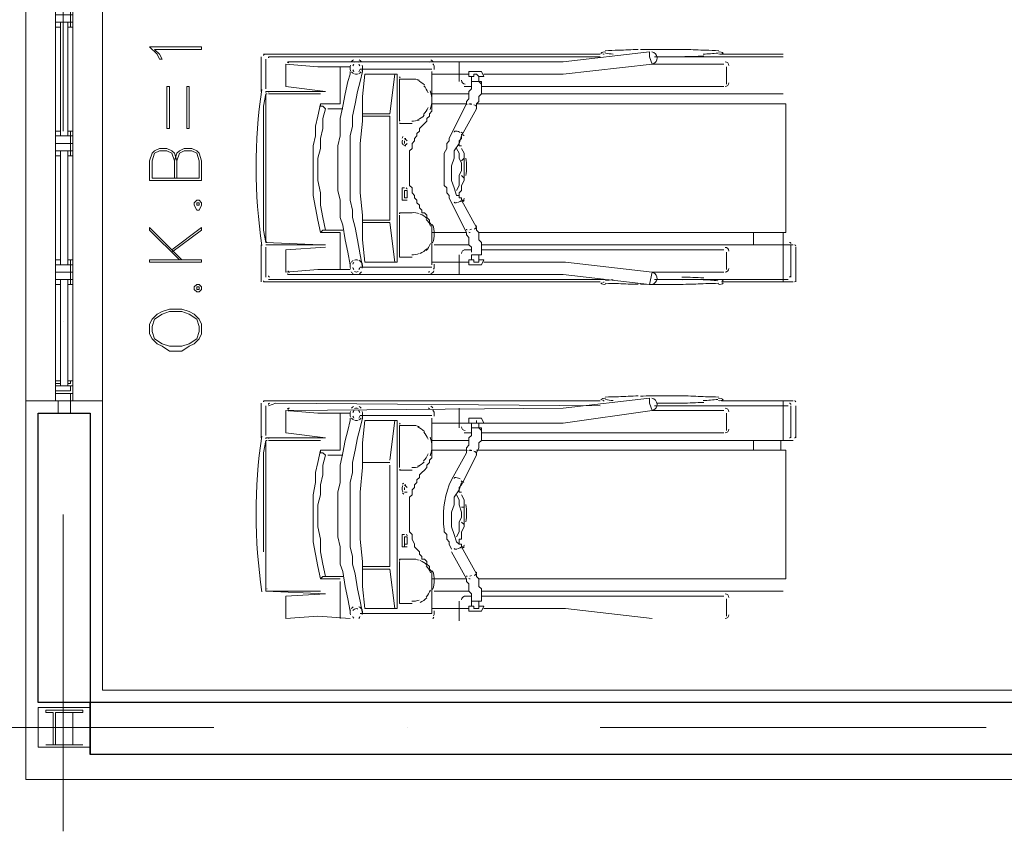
# Model space of a CAD drawing. Header units: metres. Extents: x 5.7 to 89.8, y 4 to 63.5.
# Tile 21 of 32: x 48.6 to 52.4, y 44 to 47.2. Entities that reach past the tile are written whole.
import ezdxf

# ---------------------------------------------------------------- set-up
doc = ezdxf.new("R2010")
doc.units = ezdxf.units.M
doc.header["$MEASUREMENT"] = 0
for name, color, linetype in [('PDF4_ax', 7, 'Continuous'), ('PDF4_column', 7, 'Continuous'), ('PDF4_furn', 7, 'Continuous'), ('PDF4_Layer5', 7, 'Continuous'), ('PDF4_textt', 7, 'Continuous'), ('PDF4_wall', 7, 'Continuous'), ('PDF4_WIN', 7, 'Continuous')]:
    doc.layers.add(name, color=color, linetype=linetype)

msp = doc.modelspace()

# ---------------------------------------------------------------- linework, layer by layer
at = {"layer": 'PDF4_ax', "lineweight": 9}
for points in [[(48.7852, 48.278), (48.7852, 46.7755)], [(48.7852, 46.0339), (48.7852, 46.0339)], [(48.7852, 45.2827), (48.7852, 44.0499)], [(47.8799, 44.4544), (49.3727, 44.4544)], [(50.124, 44.4544), (50.124, 44.4544)], [(50.8752, 44.4544), (52.3777, 44.4544)]]:
    msp.add_lwpolyline(points, dxfattribs=at)
at = {"layer": 'PDF4_column', "lineweight": 18}
for points in [[(48.6889, 44.5315), (48.8912, 44.5315), (48.8912, 44.3774), (48.6889, 44.3774)], [(48.7467, 44.387), (48.7178, 44.387), (48.7852, 44.387), (48.7563, 44.387), (48.7563, 44.5122), (48.7852, 44.5122), (48.7852, 44.5218), (48.7178, 44.5218), (48.7178, 44.5122), (48.7467, 44.5122)], [(48.8238, 44.387), (48.7852, 44.387), (48.8623, 44.387), (48.8238, 44.387), (48.8238, 44.5122), (48.8623, 44.5122), (48.8623, 44.5218), (48.7852, 44.5218), (48.7852, 44.5122), (48.8238, 44.5122)]]:
    msp.add_lwpolyline(points, close=True, dxfattribs=at)
at = {"layer": 'PDF4_furn', "lineweight": 18}
for points in [[(51.0775, 47.0356), (51.0678, 47.0645), (51.0678, 47.0837), (50.7307, 47.0452), (49.6617, 47.0452, 0.086108), (49.658, 47.0424)], [(51.0231, 47.0928, 0.00834), (50.9462, 47.0899, 0.019991), (50.8951, 47.0883)], [(51.0815, 47.0372, 0.320443), (51.0967, 47.0607, 0.363847), (51.0758, 47.0835)], [(51.3368, 47.0883, 0.019994), (51.2855, 47.0899, 0.008342), (51.2086, 47.0928, 0.005895), (51.119, 47.0934)], [(49.9331, 47.0436, 0.117977), (49.9266, 47.0452, 0.117992), (49.9199, 47.0436)], [(51.0983, 47.0645, 0.006114), (51.1937, 47.0648, 0.008221), (51.2783, 47.0677)], [(49.9025, 47.0259), (49.7773, 47.0259), (49.652, 47.0356), (49.652, 46.9489), (49.8061, 46.9296), (49.575, 46.9296, 0.091096), (49.575, 46.9254)], [(49.9042, 47.0319, 0.081678), (49.9025, 47.0212, 0.081678), (49.9042, 47.0104)], [(50.2203, 47.0163), (49.941, 47.0163, -0.089859), (49.9357, 47.006)], [(49.9489, 47.0104, 0.081678), (49.9506, 47.0212, 0.081678), (49.9489, 47.0319)], [(50.2292, 47.0144, 0.073643), (50.2298, 47.0243, 0.075821), (50.2273, 47.0341)], [(49.9199, 46.9986, 0.117992), (49.9265, 46.997, 0.117992), (49.9331, 46.9986)], [(50.1713, 46.9733, 0.117429), (50.1432, 46.9778), (50.0951, 46.9778), (50.0951, 46.9585), (50.0951, 46.8237), (50.0951, 46.8141)], [(50.2136, 46.8599, 0.091816), (50.2203, 46.8961, 0.091334), (50.2137, 46.9318)], [(49.7869, 46.3325), (49.575, 46.3421), (49.575, 46.4095), (49.575, 46.4866), (49.575, 46.554), (49.575, 46.6311), (49.575, 46.6985), (49.575, 46.7755), (49.575, 46.8526), (49.575, 46.92), (49.5654, 46.8718), (49.5654, 46.8333), (49.5654, 46.7852), (49.5654, 46.737), (49.5654, 46.6888), (49.5654, 46.6407), (49.5654, 46.5925), (49.5654, 46.5347), (49.5654, 46.4866), (49.5654, 46.4384), (49.5654, 46.3903), (49.575, 46.3421, -0.091071), (49.575, 46.3464)], [(50.3682, 46.8804, -0.052899), (50.3757, 46.8807, 0.065567), (50.3697, 46.8815, 0.100621), (50.364, 46.8804)], [(50.1057, 46.7401, 0.060444), (50.1047, 46.7323, 0.06048), (50.1057, 46.7242)], [(50.3305, 46.7698, 0.055357), (50.3242, 46.7732, 0.0607), (50.3139, 46.7754, 0.085853), (50.309, 46.7753)], [(50.3425, 46.5019, 0.104739), (50.3455, 46.5059), (50.3359, 46.5059), (50.3359, 46.5155), (50.3262, 46.5155), (50.3262, 46.5251), (50.3262, 46.5347), (50.3359, 46.5444), (50.3359, 46.5636), (50.3455, 46.5829), (50.3455, 46.6022), (50.3455, 46.6214), (50.3455, 46.6503), (50.3455, 46.6696), (50.3359, 46.66)], [(50.0951, 46.4528, -0.059946), (50.0951, 46.4577), (50.1432, 46.4577, -0.117429), (50.1713, 46.4532)], [(50.2233, 46.3398, 0.091816), (50.2299, 46.3756, 0.091334), (50.2233, 46.4117)], [(49.9038, 46.2602, 0.072582), (49.9025, 46.2507, 0.072583), (49.9039, 46.241)], [(49.9326, 46.2734, 0.108243), (49.9266, 46.2747, 0.130397), (49.9193, 46.2728)], [(50.2203, 46.2458), (49.941, 46.2458, -0.092575), (49.9364, 46.2365)], [(49.9486, 46.2603, 0.083336), (49.9442, 46.267, 0.096829), (49.9367, 46.2724)], [(49.9495, 46.2419, 0.084598), (49.9505, 46.253, 0.086892), (49.9477, 46.2643)], [(50.2272, 46.2374, 0.075169), (50.2297, 46.247, 0.072704), (50.2294, 46.2568)], [(51.0775, 46.2265), (51.0678, 46.1784), (50.7307, 46.2169), (49.6617, 46.2169, -0.086092), (49.658, 46.2197)], [(49.9193, 46.2285, 0.130426), (49.9266, 46.2265, 0.126244), (49.9336, 46.2284)], [(50.2162, 46.2193, 0.097953), (50.2237, 46.2248, 0.08416), (50.228, 46.2316)], [(50.8951, 46.1835, 0.019991), (50.9462, 46.1819, 0.00834), (51.0231, 46.1789)], [(51.119, 46.1784, 0.005921), (51.2089, 46.1789, 0.00834), (51.2858, 46.1819, 0.019991), (51.3368, 46.1835)], [(51.0231, 45.7445, 0.00834), (50.9462, 45.7415, 0.019991), (50.8951, 45.7399)], [(51.3368, 45.7399, 0.019994), (51.2855, 45.7415, 0.008342), (51.2086, 45.7445, 0.005895), (51.119, 45.745)], [(51.0815, 45.6889, 0.320443), (51.0967, 45.7124, 0.363847), (51.0758, 45.7352)], [(51.0983, 45.7162, 0.006114), (51.1937, 45.7165, 0.008221), (51.2783, 45.7193)], [(49.9025, 45.6776), (49.7773, 45.6776), (49.652, 45.6872), (49.652, 45.6005), (49.8061, 45.5813), (49.575, 45.5813, 0.091096), (49.575, 45.577)], [(49.6665, 45.6968, 0.074161), (49.6624, 45.6962, 0.086108), (49.658, 45.6941)], [(49.9042, 45.6835, 0.081678), (49.9025, 45.6728, 0.081678), (49.9042, 45.662)], [(49.9331, 45.6952, 0.117977), (49.9266, 45.6968, 0.117992), (49.9199, 45.6952)], [(50.2203, 45.6679), (49.941, 45.6679, -0.089859), (49.9357, 45.6576)], [(49.9489, 45.662, 0.081678), (49.9506, 45.6728, 0.081678), (49.9489, 45.6835)], [(50.2292, 45.6661, 0.073643), (50.2298, 45.6759, 0.075821), (50.2273, 45.6857)], [(49.9199, 45.6503, 0.117992), (49.9265, 45.6487, 0.117992), (49.9331, 45.6503)], [(50.1713, 45.6249, 0.117429), (50.1432, 45.6294), (50.0951, 45.6294), (50.0951, 45.6102), (50.0951, 45.4753), (50.0951, 45.4657)], [(50.2973, 45.1479), (50.2877, 45.1671), (50.2877, 45.1767), (50.2781, 45.1864), (50.2781, 45.196), (50.2781, 45.2056), (50.2684, 45.2153), (50.2684, 45.2249, -0.123106), (50.2877, 45.3983), (50.2973, 45.4175), (50.3551, 45.5235), (50.3551, 45.5331), (50.3551, 45.5427), (50.3648, 45.5524), (50.3648, 45.562), (50.3648, 45.5716), (50.3648, 45.5813), (50.3744, 45.5909), (50.3744, 45.6005), (50.3744, 45.6102), (50.3744, 45.6198)], [(50.2136, 45.5115, 0.091816), (50.2203, 45.5477, 0.091334), (50.2137, 45.5834)], [(50.3682, 45.5321, -0.052899), (50.3757, 45.5323, 0.065567), (50.3697, 45.5331, 0.100621), (50.364, 45.532)], [(50.3305, 45.4215, 0.055357), (50.3242, 45.4248, 0.0607), (50.3139, 45.427, 0.085853), (50.309, 45.4269)], [(50.108, 45.3959, 0.073912), (50.1057, 45.3918, 0.060444), (50.1047, 45.3839, 0.06048), (50.1054, 45.3783, 0.073882), (50.108, 45.3717)], [(50.3425, 45.1535, 0.104739), (50.3455, 45.1575), (50.3359, 45.1575), (50.3359, 45.1671), (50.3262, 45.1671), (50.3262, 45.1767), (50.3262, 45.1864), (50.3359, 45.1864), (50.3359, 45.196), (50.3359, 45.2153), (50.3455, 45.2345), (50.3455, 45.2538), (50.3455, 45.2731), (50.3455, 45.2923), (50.3455, 45.3212), (50.3455, 45.3405), (50.3359, 45.3597)], [(50.0951, 45.1045, -0.059946), (50.0951, 45.1093), (50.1432, 45.1093, -0.117429), (50.1713, 45.1048)], [(50.2233, 44.9914, 0.091816), (50.2299, 45.0273, 0.091334), (50.2233, 45.0633)], [(49.9038, 44.9118, 0.072582), (49.9025, 44.9023, 0.072583), (49.9039, 44.8927)], [(49.9326, 44.9154, 0.108243), (49.9266, 44.9167, 0.130397), (49.9193, 44.9148, 0.078942), (49.9131, 44.909)], [(49.9486, 44.912, 0.083336), (49.9442, 44.9186, 0.096829), (49.9367, 44.9241)], [(49.9495, 44.8935, 0.084598), (49.9505, 44.9047, 0.086892), (49.9477, 44.9159)], [(50.2272, 44.889, 0.075169), (50.2297, 44.8987, 0.072704), (50.2294, 44.9084)]]:
    msp.add_lwpolyline(points, format="xyb", dxfattribs=at)
for points in [[(49.5557, 47.0645), (49.5557, 46.9296)], [(49.6135, 47.0741), (49.5654, 47.0741)], [(49.575, 47.0548), (49.575, 46.9393)], [(50.8752, 47.0645), (49.6135, 47.0645), (49.5846, 47.0645)], [(50.8752, 47.0741), (49.6135, 47.0741), (50.8752, 47.0741)], [(50.3262, 46.9682), (50.3262, 47.0452)], [(51.5879, 47.0645), (51.0871, 47.0645)], [(51.3471, 47.0741), (51.5879, 47.0741)], [(49.8639, 47.0259), (49.8639, 46.9585), (49.8639, 46.8815), (49.7869, 46.8815)], [(49.9025, 47.0067), (49.9025, 46.997), (49.8928, 46.9682), (49.8832, 46.92), (49.8736, 46.8718), (49.8639, 46.8237), (49.8639, 46.7948), (49.8639, 46.7563), (49.8543, 46.7177), (49.8543, 46.6792), (49.8543, 46.6407), (49.8543, 46.5925), (49.8543, 46.5444), (49.8639, 46.5059), (49.8639, 46.477), (49.8639, 46.4384), (49.8736, 46.4095), (49.8832, 46.3518), (49.8928, 46.3036), (49.9025, 46.2554)], [(49.9506, 47.0163), (49.9506, 47.0067), (49.941, 46.9682), (49.9314, 46.9296), (49.9217, 46.8815), (49.9121, 46.8333), (49.9121, 46.7948), (49.9025, 46.7563), (49.9025, 46.7177), (49.9025, 46.6888), (49.9025, 46.6407), (49.9025, 46.5925), (49.9025, 46.5444), (49.9025, 46.5059), (49.9121, 46.4673), (49.9121, 46.4384), (49.9217, 46.3999), (49.9314, 46.3518), (49.941, 46.294), (49.9506, 46.2458)], [(50.2203, 47.0067), (50.2203, 46.8911), (50.2203, 46.8815), (50.2203, 46.8718), (50.2203, 46.8622), (50.2203, 46.8526), (50.2107, 46.8429), (50.2107, 46.8333), (50.201, 46.8237), (50.201, 46.8141), (50.1914, 46.8044), (50.1818, 46.7948), (50.1721, 46.7852), (50.1721, 46.7755), (50.1625, 46.7659), (50.1625, 46.7563), (50.1529, 46.7466), (50.1529, 46.737), (50.1432, 46.7274), (50.1432, 46.7177), (50.1432, 46.7081), (50.1336, 46.6985), (50.1336, 46.6888), (50.1336, 46.6696), (50.1336, 46.66), (50.1336, 46.6503), (50.1336, 46.6407), (50.1336, 46.6214), (50.1336, 46.6118), (50.1336, 46.6022), (50.1336, 46.5925), (50.1336, 46.5733), (50.1336, 46.5636), (50.1432, 46.554), (50.1432, 46.5444), (50.1432, 46.5347), (50.1529, 46.5251), (50.1529, 46.5155), (50.1625, 46.5059), (50.1625, 46.4962), (50.1721, 46.4866), (50.1721, 46.477), (50.1818, 46.4673), (50.1818, 46.4577), (50.1914, 46.4577), (50.201, 46.4481), (50.201, 46.4384), (50.2107, 46.4288), (50.2107, 46.4192), (50.2203, 46.4095), (50.2203, 46.3999), (50.2203, 46.3903), (50.2203, 46.3806), (50.2203, 46.371), (50.2203, 46.2554)], [(50.3744, 46.9874), (50.3648, 46.9874), (50.3648, 47.0067), (50.4129, 47.0067), (50.4225, 46.9874), (50.4033, 46.9874), (50.4033, 46.9682), (50.3744, 46.9682), (50.3744, 46.9874), (50.384, 46.9874), (50.384, 46.997), (50.3936, 46.997), (50.4033, 46.9874)], [(51.3568, 47.0356), (51.0775, 47.0356), (50.7307, 46.997), (50.4225, 46.997)], [(51.3664, 46.9585), (51.3664, 47.0259)], [(49.9506, 46.8429), (50.0566, 46.8429), (50.0758, 46.997)], [(50.0951, 46.9778), (50.0951, 46.9778)], [(50.0951, 46.9778), (50.0951, 46.9778)], [(50.0951, 46.9778), (50.0951, 46.9778)], [(50.3648, 46.997), (50.2203, 46.997)], [(50.3744, 46.9682), (50.3744, 46.9585), (50.3744, 46.9489), (50.3744, 46.9393), (50.3648, 46.9296), (50.3648, 46.92), (50.3648, 46.9104), (50.3648, 46.9007), (50.3551, 46.8911), (50.3551, 46.8815)], [(50.4129, 46.9585), (50.4129, 46.9393), (50.4129, 46.9296), (50.4129, 46.92), (50.4033, 46.9104), (50.4033, 46.9007), (50.4033, 46.8911), (50.3936, 46.8815), (50.3936, 46.8622), (50.3359, 46.7563), (50.3262, 46.7274), (50.307, 46.6985), (50.307, 46.6696), (50.2973, 46.6407), (50.2973, 46.6118), (50.2973, 46.5829), (50.307, 46.554), (50.3166, 46.5251), (50.3262, 46.5251)], [(50.3744, 46.9489), (50.3455, 46.9489)], [(51.3471, 46.9489), (50.4129, 46.9489)], [(51.0775, 46.9489), (51.3568, 46.9489)], [(49.575, 46.92), (49.575, 46.92)], [(49.5846, 46.92), (49.7869, 46.92)], [(50.3648, 46.92), (50.2203, 46.92)], [(51.5879, 46.92), (50.4129, 46.92)], [(49.8736, 46.3903), (49.8543, 46.3903), (49.8447, 46.3903), (49.8254, 46.3903), (49.8061, 46.3903), (49.7965, 46.4384), (49.7869, 46.4866), (49.7869, 46.5347), (49.7773, 46.5829), (49.7773, 46.6311), (49.7773, 46.6696), (49.7869, 46.7081), (49.7869, 46.7466), (49.7965, 46.7852), (49.7965, 46.8237), (49.8061, 46.8622), (49.7965, 46.8718), (49.7869, 46.8718), (49.7869, 46.8815), (49.7773, 46.8333), (49.7676, 46.7948), (49.7676, 46.7563), (49.758, 46.7177), (49.758, 46.6696), (49.758, 46.6311), (49.758, 46.5829), (49.758, 46.5251), (49.7676, 46.477), (49.7773, 46.4288), (49.7869, 46.3806), (49.7965, 46.3903), (49.8061, 46.3903)], [(49.8158, 46.8622), (49.8254, 46.8622), (49.8447, 46.8622), (49.8543, 46.8622), (49.8736, 46.8622)], [(50.2203, 46.3806), (50.3551, 46.3806), (50.2973, 46.4962), (50.2877, 46.5155), (50.2877, 46.5251), (50.2781, 46.5347), (50.2781, 46.5444), (50.2781, 46.554), (50.2684, 46.5636), (50.2684, 46.5733), (50.2684, 46.5829), (50.2684, 46.6022), (50.2684, 46.6118), (50.2684, 46.6214), (50.2684, 46.6311), (50.2684, 46.6503), (50.2684, 46.66), (50.2684, 46.6696), (50.2684, 46.6792), (50.2684, 46.6888), (50.2781, 46.7081), (50.2781, 46.7177), (50.2781, 46.7274), (50.2877, 46.737), (50.2877, 46.7466), (50.2973, 46.7659), (50.3551, 46.8815), (50.2203, 46.8815)], [(50.4033, 46.3806), (51.5975, 46.3806), (51.5975, 46.8815), (50.3936, 46.8815)], [(49.9506, 46.8333), (50.0566, 46.8333), (50.0566, 46.4288), (49.9506, 46.4288)], [(50.0951, 46.8044), (50.0951, 46.8044)], [(50.0951, 46.8044), (50.1336, 46.8044), (50.1432, 46.8044)], [(50.1143, 46.7466), (50.124, 46.737)], [(50.3359, 46.7177), (50.3262, 46.7177), (50.3262, 46.7274), (50.3262, 46.737), (50.3359, 46.7466), (50.3359, 46.7563)], [(50.3359, 46.7563), (50.3359, 46.7563)], [(50.1143, 46.737), (50.1143, 46.7274)], [(50.124, 46.7274), (50.1143, 46.7177)], [(50.3166, 46.5444), (50.3262, 46.5636), (50.3262, 46.5829), (50.3262, 46.6022), (50.3359, 46.6214), (50.3359, 46.6503), (50.3262, 46.6696), (50.3262, 46.6888), (50.3166, 46.7081)], [(50.3455, 46.6696), (50.3455, 46.6888), (50.3359, 46.7081)], [(50.3359, 46.6022), (50.3455, 46.5925)], [(50.1143, 46.554), (50.1047, 46.554), (50.1047, 46.5059), (50.124, 46.5059)], [(50.124, 46.5155), (50.124, 46.5155)], [(50.3359, 46.5059), (50.3936, 46.3999), (50.3936, 46.3903), (50.4033, 46.3806), (50.4033, 46.3614), (50.4033, 46.3518), (50.4129, 46.3421), (50.4129, 46.3325), (50.4129, 46.3229), (50.4129, 46.3132), (50.4129, 46.3036)], [(50.0951, 46.4577), (50.0951, 46.4577)], [(50.1432, 46.2843), (50.0951, 46.2843), (50.0951, 46.4481)], [(49.9506, 46.4192), (50.0566, 46.4192), (50.0758, 46.2651)], [(50.3936, 46.3999), (50.3936, 46.3999)], [(49.8639, 46.2362), (49.8639, 46.3036), (49.8639, 46.3806), (49.7869, 46.3806)], [(49.8061, 46.3903), (49.8061, 46.3903)], [(50.3744, 46.3036), (50.3744, 46.3132), (50.3744, 46.3229), (50.3648, 46.3325), (50.3648, 46.3421), (50.3648, 46.3518), (50.3648, 46.3614), (50.3551, 46.371), (50.3551, 46.3806)], [(51.4723, 46.3806), (51.4723, 46.3325)], [(51.6264, 46.3325), (51.5879, 46.3325), (51.5879, 46.3806)], [(49.5557, 46.188), (49.5557, 46.3325)], [(49.8061, 46.3325), (49.575, 46.3325)], [(49.575, 46.2073), (49.575, 46.3229)], [(49.8061, 46.3229), (49.652, 46.3132), (49.652, 46.2265), (49.7773, 46.2362), (49.9025, 46.2362)], [(50.3648, 46.3325), (50.2299, 46.3325)], [(51.3471, 46.188), (51.5879, 46.188), (51.5879, 46.3325), (50.4129, 46.3325)], [(51.6168, 46.2073), (51.6168, 46.3325)], [(51.6361, 46.188), (51.6361, 46.3229)], [(50.3262, 46.2169), (50.3262, 46.294)], [(50.3455, 46.3132), (50.3744, 46.3132)], [(50.4129, 46.294), (50.3744, 46.294), (50.3744, 46.2747), (50.3648, 46.2747), (50.3648, 46.2554), (50.4129, 46.2554), (50.4225, 46.2747), (50.4033, 46.2747), (50.4033, 46.2651), (50.3936, 46.2651), (50.384, 46.2651), (50.384, 46.2747), (50.3744, 46.2747)], [(50.3744, 46.3036), (50.3744, 46.3036)], [(50.3744, 46.294), (50.3744, 46.294)], [(50.4033, 46.294), (50.4033, 46.2747)], [(50.4129, 46.3132), (51.3471, 46.3132)], [(50.4129, 46.3036), (50.4129, 46.294), (50.4129, 46.3036)], [(51.3568, 46.3132), (51.0775, 46.3132)], [(51.3664, 46.2362), (51.3664, 46.3036)], [(50.2203, 46.2651), (50.3648, 46.2651)], [(50.384, 46.2747), (50.384, 46.2747)], [(50.4225, 46.2651), (50.7404, 46.2651), (51.0775, 46.2265), (51.3568, 46.2265)], [(51.0775, 46.2265), (51.0775, 46.2265)], [(49.5654, 46.188), (50.8752, 46.188), (49.6135, 46.188)], [(50.8945, 46.1977), (49.6135, 46.1977), (49.5846, 46.1977)], [(51.6072, 46.1977), (51.5879, 46.1977), (51.0871, 46.1977)], [(51.5879, 46.188), (51.6264, 46.188)], [(49.5557, 45.7161), (49.5557, 45.5813)], [(49.6135, 45.7257), (49.5654, 45.7257)], [(49.575, 45.7065), (49.575, 45.5909)], [(50.8752, 45.7065), (49.6135, 45.7161), (49.5846, 45.7065)], [(50.8752, 45.7257), (49.6135, 45.7257), (50.8752, 45.7257)], [(51.0775, 45.6872), (51.0678, 45.7161), (51.0678, 45.7354), (50.7307, 45.6968), (49.6617, 45.6872)], [(51.3471, 45.7257), (51.5879, 45.7257), (51.5879, 45.5716), (50.4129, 45.5716)], [(51.6072, 45.7065), (51.5879, 45.7065), (51.0871, 45.7065)], [(51.6264, 45.7257), (51.5879, 45.7257)], [(51.6168, 45.7065), (51.6168, 45.5813)], [(51.6361, 45.7065), (51.6361, 45.5813)], [(49.8639, 45.6776), (49.8639, 45.6102), (49.8639, 45.5331), (49.7869, 45.5331)], [(49.9506, 45.6679), (49.9506, 45.6583), (49.941, 45.6198), (49.9314, 45.5813), (49.9217, 45.5331), (49.9121, 45.4849), (49.9121, 45.4464), (49.9025, 45.4079), (49.9025, 45.3694), (49.9025, 45.3405), (49.9025, 45.2923), (49.9025, 45.2442), (49.9025, 45.196), (49.9025, 45.1575), (49.9121, 45.119), (49.9121, 45.0901), (49.9217, 45.0515), (49.9314, 44.9938), (49.941, 44.9456), (49.9506, 44.8974)], [(50.3262, 45.6198), (50.3262, 45.6968)], [(51.3568, 45.6872), (51.0775, 45.6872), (50.7307, 45.639), (50.4225, 45.639), (50.4033, 45.639), (50.4033, 45.6198), (50.3744, 45.6198), (50.3744, 45.639)], [(51.3664, 45.6102), (51.3664, 45.6776)], [(49.9025, 45.6583), (49.9025, 45.6487), (49.8928, 45.6102), (49.8832, 45.5716), (49.8736, 45.5235), (49.8639, 45.4753), (49.8639, 45.4464), (49.8639, 45.4079), (49.8543, 45.3694), (49.8543, 45.3308), (49.8543, 45.2923), (49.8543, 45.2442), (49.8543, 45.196), (49.8639, 45.1575), (49.8639, 45.1286), (49.8639, 45.0901), (49.8736, 45.0612), (49.8832, 45.0034), (49.8928, 44.9552), (49.9025, 44.9071)], [(50.2203, 45.6583), (50.2203, 45.5427), (50.2203, 45.5331), (50.2203, 45.5235), (50.2203, 45.5138), (50.2203, 45.5042), (50.2107, 45.4946), (50.2107, 45.4849), (50.201, 45.4753), (50.201, 45.4657), (50.1914, 45.4561), (50.1818, 45.4464), (50.1721, 45.4368), (50.1721, 45.4272), (50.1625, 45.4175), (50.1625, 45.4079), (50.1529, 45.3983), (50.1529, 45.3886), (50.1432, 45.379), (50.1432, 45.3694), (50.1432, 45.3597), (50.1336, 45.3501), (50.1336, 45.3405), (50.1336, 45.3212), (50.1336, 45.3116), (50.1336, 45.302), (50.1336, 45.2923), (50.1336, 45.2731), (50.1336, 45.2634), (50.1336, 45.2538), (50.1336, 45.2345), (50.1336, 45.2249), (50.1336, 45.2153), (50.1432, 45.2056), (50.1432, 45.196), (50.1432, 45.1864), (50.1529, 45.1671), (50.1529, 45.1575), (50.1625, 45.1479), (50.1721, 45.1382), (50.1721, 45.1286), (50.1818, 45.119), (50.1818, 45.1093), (50.1914, 45.1093), (50.201, 45.0997), (50.201, 45.0901), (50.2107, 45.0804), (50.2107, 45.0708), (50.2203, 45.0612), (50.2203, 45.0515), (50.2203, 45.0419), (50.2203, 45.0323), (50.2203, 45.0226), (50.2203, 44.8974), (49.941, 44.8974)], [(50.0758, 45.6487), (50.0566, 45.4946)], [(50.0951, 45.6294), (50.0951, 45.6294)], [(50.0951, 45.6294), (50.0951, 45.6294)], [(50.0951, 45.6294), (50.0951, 45.6294)], [(50.4033, 45.639), (50.3936, 45.639), (50.3936, 45.6487), (50.3936, 45.639), (50.384, 45.639), (50.3744, 45.639), (50.3648, 45.639), (50.2203, 45.639)], [(50.4225, 45.639), (50.4129, 45.6583), (50.3648, 45.6583), (50.3648, 45.639)], [(50.4129, 45.6102), (50.4129, 45.5909), (50.4129, 45.5813), (50.4129, 45.5716), (50.4033, 45.562), (50.4033, 45.5524), (50.4033, 45.5427), (50.3936, 45.5235), (50.3936, 45.5138), (50.3359, 45.3983)], [(50.3744, 45.6005), (50.3455, 45.6005)], [(51.3471, 45.6005), (50.4129, 45.6005)], [(51.0775, 45.6005), (51.3568, 45.6005)], [(49.575, 44.9841), (49.575, 45.0612), (49.575, 45.1286), (49.575, 45.2056), (49.575, 45.2731), (49.575, 45.3501), (49.575, 45.4272), (49.575, 45.5042), (49.575, 45.5716), (49.5654, 45.5235), (49.5654, 45.4753), (49.5654, 45.4368), (49.5654, 45.3886), (49.5654, 45.3405), (49.5654, 45.2923), (49.5654, 45.2345), (49.5654, 45.1864), (49.5654, 45.1382)], [(49.575, 45.5716), (49.575, 45.5716)], [(49.5846, 45.5716), (49.7869, 45.5716)], [(50.3648, 45.5716), (50.2203, 45.5716)], [(51.4723, 45.5716), (51.4723, 45.5331)], [(51.5783, 45.5716), (51.5783, 45.5331)], [(51.6264, 45.5716), (51.5879, 45.5716)], [(49.8736, 45.0419), (49.8543, 45.0419), (49.8447, 45.0419), (49.8254, 45.0419), (49.8061, 45.0419), (49.7965, 45.0901), (49.7869, 45.1382), (49.7869, 45.1864), (49.7773, 45.2345), (49.7773, 45.2827), (49.7773, 45.3212), (49.7869, 45.3597), (49.7869, 45.3983), (49.7965, 45.4368), (49.7965, 45.4753), (49.8061, 45.5138), (49.7965, 45.5235), (49.7869, 45.5235), (49.7869, 45.5331), (49.7773, 45.4849), (49.7676, 45.4464), (49.7676, 45.4079), (49.758, 45.3597), (49.758, 45.3212), (49.758, 45.2827), (49.758, 45.2249), (49.758, 45.1767), (49.7676, 45.1286), (49.7773, 45.0804), (49.7869, 45.0323), (49.7965, 45.0419), (49.8061, 45.0419)], [(49.8158, 45.5138), (49.8254, 45.5138), (49.8447, 45.5138), (49.8543, 45.5138), (49.8736, 45.5138)], [(50.2203, 45.5331), (50.3551, 45.5331)], [(50.4033, 45.0323), (51.5975, 45.0323), (51.5975, 45.5331), (50.3936, 45.5331)], [(49.9506, 45.0804), (50.0566, 45.0804), (50.0566, 45.4753)], [(50.0951, 45.4561), (50.0951, 45.4561)], [(50.0951, 45.4561), (50.1336, 45.4561), (50.1432, 45.4561)], [(50.1143, 45.3983), (50.124, 45.3886)], [(50.3359, 45.3694), (50.3262, 45.3694), (50.3262, 45.379), (50.3262, 45.3886), (50.3359, 45.3983), (50.3359, 45.4079), (50.3262, 45.379), (50.307, 45.3501), (50.307, 45.3212), (50.2973, 45.2923), (50.2973, 45.2634), (50.2973, 45.2345), (50.307, 45.2056), (50.3166, 45.1767), (50.3262, 45.1671)], [(50.3359, 45.4079), (50.3359, 45.4079)], [(50.1143, 45.3886), (50.1143, 45.379)], [(50.124, 45.3694), (50.1143, 45.3694)], [(50.3166, 45.196), (50.3262, 45.2153), (50.3262, 45.2345), (50.3262, 45.2538), (50.3359, 45.2731), (50.3359, 45.2923), (50.3262, 45.3212), (50.3262, 45.3405), (50.3166, 45.3597)], [(50.3455, 45.3116), (50.3359, 45.3116)], [(50.3359, 45.2538), (50.3455, 45.2442)], [(50.1143, 45.2056), (50.1047, 45.2056), (50.1047, 45.1575), (50.124, 45.1575)], [(50.1143, 45.1575), (50.1143, 45.196), (50.124, 45.196), (50.124, 45.1671), (50.1143, 45.1671)], [(50.2203, 45.0323), (50.3551, 45.0323), (50.2973, 45.1382)], [(50.3359, 45.1575), (50.3936, 45.0515), (50.3936, 45.0419), (50.4033, 45.0323), (50.4033, 45.013), (50.4033, 45.0034), (50.4129, 44.9938), (50.4129, 44.9841), (50.4129, 44.9745), (50.4129, 44.9552)], [(50.0951, 45.0997), (50.0951, 45.0997)], [(50.1432, 44.936), (50.0951, 44.936), (50.0951, 45.0997)], [(49.9506, 45.0708), (50.0566, 45.0708), (50.0758, 44.9167)], [(49.8639, 45.0323), (49.7869, 45.0323)], [(49.8061, 45.0419), (49.8061, 45.0419)], [(49.8639, 44.8782), (49.8639, 44.9552), (49.8639, 45.0226)], [(50.3744, 44.9456), (50.3744, 44.9552), (50.3744, 44.9649), (50.3744, 44.9745), (50.3648, 44.9841), (50.3648, 44.9938), (50.3648, 45.0034), (50.3648, 45.013), (50.3551, 45.0226), (50.3551, 45.0323)], [(50.3936, 45.0515), (50.3936, 45.0515)], [(49.9025, 44.8782), (49.7773, 44.8878), (49.652, 44.8782), (49.652, 44.9649), (49.8061, 44.9745), (49.575, 44.9841), (49.7869, 44.9841)], [(50.3648, 44.9841), (50.2299, 44.9841)], [(51.5879, 44.9841), (50.4129, 44.9841)], [(50.3262, 44.8686), (50.3262, 44.9456)], [(50.3455, 44.9649), (50.3744, 44.9649)], [(50.4129, 44.9456), (50.3744, 44.9456), (50.3744, 44.9263), (50.3648, 44.9263), (50.3648, 44.9071), (50.4129, 44.9071), (50.4225, 44.9263), (50.4033, 44.9263), (50.4033, 44.9167), (50.3936, 44.9167), (50.384, 44.9167), (50.384, 44.9263), (50.3744, 44.9263)], [(50.3744, 44.9456), (50.3744, 44.9456)], [(50.4033, 44.9456), (50.4033, 44.9263)], [(50.4129, 44.9649), (51.3471, 44.9649)], [(50.4129, 44.9552), (50.4129, 44.9456), (50.4129, 44.9552)], [(51.3568, 44.9649), (51.0775, 44.9649)], [(51.3664, 44.8878), (51.3664, 44.9552)], [(50.2203, 44.9167), (50.3648, 44.9167)], [(50.4225, 44.9167), (50.7404, 44.9167), (51.0775, 44.8782)]]:
    msp.add_lwpolyline(points, dxfattribs=at)
for points in [[(49.9506, 46.3518), (49.9506, 46.4481), (49.941, 46.5347), (49.941, 46.6311), (49.941, 46.7274), (49.9506, 46.8141), (49.9506, 46.9104), (49.9602, 46.997), (50.0855, 46.997), (50.0855, 46.2651), (49.9602, 46.2651)], [(50.4033, 46.9682), (50.4129, 46.9682), (50.4129, 46.9585)], [(50.1143, 46.5155), (50.1143, 46.5444), (50.124, 46.5444), (50.124, 46.5155)], [(49.9506, 45.0034), (49.9506, 45.0997), (49.941, 45.1864), (49.941, 45.2827), (49.941, 45.3694), (49.9506, 45.4657), (49.9506, 45.562), (49.9602, 45.6487), (50.0855, 45.6487), (50.0855, 44.9167), (49.9602, 44.9167)], [(50.4033, 45.6198), (50.4129, 45.6198), (50.4129, 45.6102)], [(50.0566, 45.4849), (49.9506, 45.4849)]]:
    msp.add_lwpolyline(points, close=True, dxfattribs=at)
for points in [[(50.3904, 46.8743, 0.053407), (50.3843, 46.8781, -0.067451)], [(50.108, 46.7539, 0.073912), (50.1053, 46.7473, -0.106877)], [(50.1066, 46.7251, 0.106864), (50.1106, 46.7205, -0.073882)], [(50.3075, 46.4988, 0.176047), (50.3099, 46.4966, -0.106725)], [(50.3682, 46.3913, 0.052903), (50.3749, 46.3938, -0.065632)], [(50.3844, 46.3937, 0.053402), (50.3904, 46.3975, -0.067467)], [(50.3904, 45.5259, 0.053407), (50.3843, 45.5297, -0.067451)], [(50.3075, 45.1504, 0.176047), (50.3099, 45.1482, -0.106725)], [(50.3682, 45.0429, 0.052903), (50.3749, 45.0454, -0.065632)], [(50.3844, 45.0453, 0.053402), (50.3904, 45.0492, -0.067467)]]:
    msp.add_lwpolyline(points, format="xyb", close=True, dxfattribs=at)
for centre, radius, start, end in [((50.8897, 47.0693), 0.0144, 64.9351, 147.0846), ((51.1208, 43.2536), 3.8397, 89.9782, 91.329), ((51.3423, 47.0693), 0.0144, 32.9206, 115.0705), ((49.5702, 47.0693), 0.00481, 156.9958, 177.3304), ((49.5702, 47.0693), 0.00482, 136.9944, 157.0594), ((49.5702, 47.0693), 0.00482, 116.7686, 137.0558), ((49.5702, 47.0693), 0.00482, 95.8983, 116.7984), ((49.5894, 47.0596), 0.00481, 156.9958, 177.3304), ((49.5894, 47.0596), 0.00482, 136.9944, 157.0594), ((49.5894, 47.0596), 0.00482, 116.7686, 137.0558), ((49.5894, 47.0596), 0.00482, 95.8983, 116.7984), ((49.6665, 47.0308), 0.0144, 89.7868, 106.7521), ((49.9265, 47.0308), 0.0241, 117.3768, 141.252), ((49.9265, 47.0308), 0.0241, 38.7529, 62.6286), ((50.2058, 47.0308), 0.0144, 64.4738, 89.8137), ((50.2058, 47.0308), 0.0241, 41.6761, 64.2584), ((50.8897, 47.0789), 0.00482, 209.5976, 289.1879), ((50.9474, 47.3871), 0.313, 260.4639, 266.1272), ((51.246, 47.8205), 0.7464, 272.3401, 276.7236), ((51.3423, 47.0885), 0.0144, 243.8086, 326.4477), ((51.3616, 47.0308), 0.0144, 0.0055, 89.9998), ((49.6665, 47.0404), 0.00482, 150.805, 179.6601), ((49.6665, 47.0404), 0.00482, 125.9535, 150.4379), ((49.9362, 47.0211), 0.0241, 141.1308, 161.6697), ((49.9362, 47.0211), 0.0241, 198.3303, 218.8692), ((49.9169, 47.0211), 0.0241, 18.3367, 38.875), ((50.2058, 47.0211), 0.0241, 22.368, 41.7586), ((49.9265, 47.0211), 0.0241, 218.748, 242.6232), ((49.9265, 47.0211), 0.0241, 297.3768, 321.252), ((50.1095, 46.9826), 0.0144, 166.4698, 180.192), ((50.0999, 46.9826), 0.00482, 150.1996, 166.9008), ((50.0999, 46.9826), 0.00482, 126.8425, 150.8349), ((50.1384, 46.9055), 0.0722, 42.9894, 67.9393), ((50.3503, 46.973), 0.0144, 179.9779, 269.9777), ((51.612, 46.6359), 2.0755, 171.6669, 188.4814), ((50.1288, 46.8959), 0.0819, 20.5996, 43.0335), ((51.3616, 46.9633), 0.0144, 269.9999, 0.0001), ((49.5798, 46.9056), 0.0241, 93.4024, 100.2996), ((49.5798, 46.867), 0.053, 89.8372, 93.9375), ((49.5894, 46.9248), 0.00482, 135.9547, 156.8458), ((49.5894, 46.9248), 0.00482, 114.8654, 135.9662), ((49.5894, 46.9248), 0.00482, 93.5273, 114.8605), ((50.1288, 46.8959), 0.0819, 316.7249, 339.2963), ((50.3599, 46.8767), 0.00482, 150.8249, 154.3104), ((50.3599, 46.8767), 0.00482, 112.2455, 149.1127), ((50.3792, 46.867), 0.0144, 13.7338, 37.7088), ((50.3888, 46.867), 0.00482, 335.8776, 13.7556), ((50.0999, 46.8189), 0.00482, 191.0178, 208.1725), ((50.1481, 46.8767), 0.0626, 264.4849, 291.4343), ((50.1384, 46.8863), 0.0722, 291.6544, 316.7685), ((50.0999, 46.8092), 0.00482, 207.4341, 232.3071), ((50.1192, 46.7418), 0.00482, 91.088, 125.9344), ((50.3118, 46.7707), 0.00482, 154.427, 169.6048), ((50.3118, 46.7707), 0.00482, 135.4208, 147.4253), ((50.3118, 46.7707), 0.00482, 100.1886, 133.3278), ((50.3214, 46.7515), 0.0241, 41.7971, 56.7175), ((50.331, 46.7611), 0.00482, 343.0637, 20.8063), ((50.331, 46.7515), 0.0144, 20.1698, 42.7091), ((50.3407, 46.7611), 0.00482, 319.0307, 334.2214), ((50.1192, 46.7226), 0.00482, 234.1071, 268.9552), ((50.071, 46.6359), 0.2841, 353.1994, 6.8446), ((50.1192, 46.5492), 0.00482, 353.8259, 82.5627), ((50.3407, 46.5107), 0.00481, 346.5941, 24.1994), ((50.3407, 46.5107), 0.00481, 10.3704, 18.9032), ((50.3118, 46.5107), 0.0144, 249.3461, 271.373), ((50.3118, 46.501), 0.00482, 214.2646, 249.7569), ((50.3118, 46.5203), 0.0241, 270.588, 285.2325), ((50.3118, 46.5299), 0.0337, 284.8042, 296.7622), ((50.3118, 46.5299), 0.0337, 296.4316, 308.602), ((50.3214, 46.5203), 0.0241, 308.1279, 323.5464), ((50.0999, 46.4529), 0.00482, 150.1996, 166.9008), ((50.0999, 46.4529), 0.00482, 126.8425, 150.8349), ((50.1481, 46.3855), 0.0722, 42.9894, 67.9393), ((50.1384, 46.3758), 0.0819, 20.5996, 43.0335), ((50.3792, 46.4047), 0.0144, 322.3399, 346.3154), ((50.3888, 46.4047), 0.00482, 346.2884, 24.1634), ((50.3599, 46.3951), 0.00475, 205.7066, 209.2423), ((50.3599, 46.3951), 0.00482, 210.9269, 247.7962), ((50.3696, 46.3951), 0.0144, 247.5373, 270.527), ((49.5798, 46.3469), 0.00482, 203.107, 223.9926), ((49.5798, 46.3469), 0.00482, 223.9867, 245.0828), ((49.5798, 46.3469), 0.00482, 245.0917, 266.426), ((50.1384, 46.3662), 0.0819, 316.7249, 339.2963), ((51.3616, 46.3084), 0.0144, 0.0055, 89.9998), ((51.612, 46.3373), 0.00481, 64.4769, 86.9528), ((51.612, 46.3373), 0.00482, 42.3611, 64.4365), ((51.612, 46.3373), 0.00482, 20.8437, 42.3669), ((51.612, 46.3373), 0.00482, 359.7405, 20.8676), ((51.6313, 46.3277), 0.00482, 359.9725, 86.9786), ((50.1481, 46.3566), 0.0626, 264.4849, 291.4343), ((50.1481, 46.3662), 0.0722, 291.6544, 316.7685), ((50.3503, 46.2988), 0.0144, 89.9837, 179.9891), ((49.9265, 46.2506), 0.0241, 120.3398, 145.9524), ((49.9362, 46.2506), 0.0241, 145.6356, 163.6904), ((49.9362, 46.2506), 0.0241, 196.352, 214.4095), ((51.3616, 46.241), 0.0144, 269.9999, 0.0001), ((49.5894, 46.2121), 0.00482, 182.6217, 202.9514), ((49.5894, 46.2121), 0.00482, 202.897, 222.9489), ((49.5894, 46.2121), 0.00482, 222.8986, 243.1846), ((49.5894, 46.2121), 0.00481, 243.1443, 264.0609), ((49.6665, 46.2314), 0.00482, 180.2893, 209.1463), ((49.6665, 46.2314), 0.00482, 209.5097, 233.9956), ((49.6665, 46.241), 0.0144, 253.2007, 270.1715), ((49.9265, 46.241), 0.0241, 214.0862, 239.7049), ((49.9265, 46.241), 0.0241, 299.3565, 324.3428), ((50.2058, 46.241), 0.0144, 270.2317, 295.29), ((51.0726, 46.2025), 0.0241, 277.4981, 68.5435), ((51.1497, 43.6302), 2.5771, 87.1437, 89.0273), ((51.612, 46.2121), 0.00482, 275.8983, 296.7984), ((51.612, 46.2121), 0.00482, 296.7686, 317.0558), ((51.612, 46.2121), 0.00482, 316.9944, 337.0593), ((51.612, 46.2121), 0.00481, 336.9958, 357.3304), ((49.5702, 46.1928), 0.00482, 182.6217, 202.9514), ((49.5702, 46.1928), 0.00482, 202.897, 222.9489), ((49.5702, 46.1928), 0.00482, 222.8986, 243.1846), ((49.5702, 46.1928), 0.00481, 243.1443, 264.0609), ((50.8897, 46.1928), 0.0144, 212.9151, 295.0706), ((50.8897, 46.1832), 0.00482, 70.8174, 150.4031), ((50.9474, 45.8846), 0.313, 93.8728, 99.5361), ((51.1208, 50.0162), 3.8378, 268.6708, 270.0277), ((51.1208, 42.2149), 3.9827, 88.9288, 90.324), ((51.246, 45.4512), 0.7464, 83.2818, 87.6653), ((51.3423, 46.1832), 0.0144, 33.5578, 116.1914), ((51.3423, 46.1928), 0.0144, 244.9294, 327.0849), ((51.6313, 46.1928), 0.00482, 273.0214, 0.0275), ((51.1208, 41.9052), 3.8397, 89.9782, 91.329), ((49.5702, 45.7209), 0.00481, 156.9958, 177.3304), ((49.5702, 45.7209), 0.00482, 136.9944, 157.0593), ((49.5702, 45.7209), 0.00482, 116.7686, 137.0558), ((49.5702, 45.7209), 0.00482, 95.8983, 116.7984), ((49.5894, 45.7113), 0.00481, 156.9958, 177.3304), ((49.5894, 45.7113), 0.00482, 136.9944, 157.0593), ((49.5894, 45.7113), 0.00482, 116.7686, 137.0558), ((49.5894, 45.7113), 0.00482, 95.8984, 116.7984), ((50.2058, 45.6824), 0.0241, 41.6761, 64.2584), ((50.8897, 45.7209), 0.0144, 64.9351, 147.0846), ((50.8897, 45.7305), 0.00482, 209.5976, 289.1879), ((50.9474, 46.0387), 0.313, 260.4639, 266.1272), ((51.246, 46.4722), 0.7464, 272.3401, 276.7236), ((51.3423, 45.7402), 0.0144, 243.8086, 326.4477), ((51.3423, 45.7209), 0.0144, 32.9206, 115.0705), ((51.612, 45.7113), 0.00482, 63.1546, 84.0628), ((51.612, 45.7113), 0.00482, 42.9023, 63.19), ((51.612, 45.7113), 0.00482, 22.8963, 42.9643), ((51.612, 45.7113), 0.00482, 2.6285, 22.9588), ((51.6313, 45.7209), 0.00482, 64.5318, 86.9949), ((51.6313, 45.7209), 0.00482, 42.4132, 64.4874), ((51.6313, 45.7209), 0.00482, 20.887, 42.4148), ((51.6313, 45.7209), 0.00482, 359.795, 20.9136), ((49.6665, 45.692), 0.00482, 150.805, 179.6601), ((49.6665, 45.6824), 0.00482, 125.9535, 150.4379), ((49.9265, 45.6824), 0.0241, 117.3768, 141.252), ((49.9362, 45.6728), 0.0241, 141.1308, 161.6697), ((49.9169, 45.6728), 0.0241, 18.3367, 38.875), ((49.9265, 45.6824), 0.0241, 38.7529, 62.6286), ((50.2058, 45.6824), 0.0144, 64.4738, 89.8137), ((50.2058, 45.6728), 0.0241, 22.368, 41.7586), ((51.3616, 45.6824), 0.0144, 0.0055, 89.9998), ((49.9265, 45.6728), 0.0241, 218.748, 242.6232), ((49.9362, 45.6728), 0.0241, 198.3303, 218.8692), ((49.9265, 45.6728), 0.0241, 297.3768, 321.252), ((50.1095, 45.6342), 0.0144, 166.4698, 180.192), ((50.0999, 45.6342), 0.00482, 150.1996, 166.9008), ((50.0999, 45.6342), 0.00482, 126.8425, 150.8349), ((50.1384, 45.5572), 0.0722, 42.9894, 67.9393), ((50.1288, 45.5475), 0.0819, 20.5996, 43.0335), ((50.3503, 45.6246), 0.0144, 179.9779, 269.9777), ((51.3616, 45.615), 0.0144, 269.9999, 0.0001), ((51.612, 45.2875), 2.0755, 171.6669, 188.4814), ((49.5798, 45.5476), 0.0241, 93.4024, 100.2996), ((49.5798, 45.5186), 0.053, 89.8372, 93.9375), ((49.5894, 45.5764), 0.00482, 135.9546, 156.8458), ((49.5894, 45.5764), 0.00482, 114.8654, 135.9662), ((49.5894, 45.5764), 0.00482, 93.5273, 114.8605), ((51.612, 45.5861), 0.00482, 273.0049, 295.4741), ((51.612, 45.5861), 0.00482, 295.5163, 317.5879), ((51.612, 45.5861), 0.00482, 317.6003, 339.1148), ((51.612, 45.5861), 0.00482, 339.0864, 0.205), ((51.6313, 45.5861), 0.00482, 273.0049, 295.4741), ((51.6313, 45.5861), 0.00482, 295.5163, 317.5879), ((51.6313, 45.5861), 0.00482, 317.6003, 339.1147), ((51.6313, 45.5861), 0.00482, 339.0864, 0.205), ((50.1288, 45.5475), 0.0819, 316.7249, 339.2963), ((50.3599, 45.5283), 0.00482, 150.8249, 154.3104), ((50.3599, 45.5283), 0.00482, 112.2455, 149.1127), ((50.3792, 45.5187), 0.0144, 13.7338, 37.7088), ((50.3888, 45.5187), 0.00482, 335.8776, 13.7556), ((50.1384, 45.5379), 0.0722, 291.6544, 316.7685), ((50.0999, 45.4609), 0.00482, 191.0178, 208.1726), ((50.0999, 45.4609), 0.00482, 207.4341, 232.3071), ((50.1481, 45.5283), 0.0626, 264.4849, 291.4343), ((50.1192, 45.3935), 0.0144, 126.1451, 150.5468), ((50.1192, 45.3935), 0.00482, 91.088, 125.9344), ((50.3118, 45.4223), 0.00482, 154.427, 169.6048), ((50.3118, 45.4223), 0.00482, 135.4208, 147.4253), ((50.3118, 45.4223), 0.00482, 100.1886, 133.3278), ((50.3214, 45.3935), 0.0241, 41.7971, 56.7175), ((50.331, 45.4127), 0.00482, 343.0637, 20.8063), ((50.331, 45.4031), 0.0144, 20.1698, 42.7091), ((50.3407, 45.4127), 0.00482, 319.0306, 334.2214), ((50.1192, 45.3742), 0.0144, 209.4994, 233.8983), ((50.1192, 45.3742), 0.00482, 234.1071, 268.9552), ((50.071, 45.2875), 0.2841, 353.1994, 6.8446), ((50.1192, 45.2008), 0.00482, 353.8259, 82.5627), ((50.3118, 45.1623), 0.0144, 249.3461, 271.373), ((50.3118, 45.1527), 0.00482, 214.2646, 249.7569), ((50.3118, 45.1719), 0.0241, 270.588, 285.2325), ((50.3118, 45.1816), 0.0337, 284.8042, 296.7622), ((50.3118, 45.1816), 0.0337, 296.4316, 308.602), ((50.3214, 45.1719), 0.0241, 308.1279, 323.5464), ((50.3407, 45.1623), 0.00481, 346.5941, 24.1994), ((50.3407, 45.1623), 0.00481, 10.3703, 18.9032), ((50.0999, 45.1045), 0.00482, 150.1996, 166.9008), ((50.0999, 45.1045), 0.00482, 126.8425, 150.8349), ((50.1481, 45.0371), 0.0722, 42.9894, 67.9393), ((50.1384, 45.0275), 0.0819, 20.5996, 43.0335), ((50.3792, 45.0564), 0.0144, 322.3399, 346.3154), ((50.3888, 45.0564), 0.00482, 346.2884, 24.1634), ((50.3599, 45.0467), 0.00475, 205.7066, 209.2422), ((50.3599, 45.0467), 0.00482, 210.9269, 247.7962), ((50.3696, 45.0467), 0.0144, 247.5373, 270.527), ((49.5798, 44.9986), 0.00482, 245.0917, 266.426), ((50.1384, 45.0178), 0.0819, 316.7249, 339.2963), ((50.1481, 45.0082), 0.0626, 264.4849, 291.4343), ((50.1481, 45.0082), 0.0722, 291.6544, 316.7685), ((50.3503, 44.9504), 0.0144, 89.9837, 179.9891), ((51.3616, 44.96), 0.0144, 0.0055, 89.9998), ((49.9265, 44.9023), 0.0241, 120.3398, 145.9524), ((49.9362, 44.8926), 0.0241, 196.352, 214.4095), ((49.9169, 44.8926), 0.0241, 324.1559, 345.3123), ((50.2058, 44.8926), 0.0241, 317.8016, 337.0444), ((51.3616, 44.8926), 0.0144, 269.9999, 0.0001)]:
    msp.add_arc(centre, radius, start, end, dxfattribs=at)
at = {"layer": 'PDF4_Layer5', "lineweight": 13}
msp.add_lwpolyline([(48.6408, 44.2522), (48.6408, 54.0278), (61.4406, 54.0278), (61.4406, 44.2522)], close=True, dxfattribs=at)
for points in [[(61.0361, 49.0003), (61.0361, 44.6567), (54.6025, 44.6567), (54.6025, 44.5989), (48.9393, 44.5989), (48.9393, 53.7293), (61.0843, 53.7293), (61.0843, 49.0485)], [(48.9393, 45.7257), (48.6408, 45.7257)]]:
    msp.add_lwpolyline(points, dxfattribs=at)
at = {"layer": 'PDF4_textt', "lineweight": 20}
for points in [[(49.3246, 47.103), (49.3246, 47.0934), (49.1416, 47.0934), (49.1609, 47.0741), (49.1705, 47.0548), (49.1609, 47.0548), (49.1512, 47.0741), (49.1223, 47.103)], [(49.1994, 46.9489), (49.1994, 46.7852), (49.1897, 46.7852), (49.1897, 46.9489)], [(49.2764, 46.9489), (49.2764, 46.7852), (49.2668, 46.7852), (49.2668, 46.9489)], [(49.2957, 46.4866), (49.3053, 46.4673), (49.315, 46.4673), (49.3246, 46.4866), (49.3246, 46.4962), (49.315, 46.5059), (49.3053, 46.5059), (49.2957, 46.4962)], [(49.3053, 46.4866), (49.315, 46.4866), (49.315, 46.4962), (49.3053, 46.4962)], [(49.3246, 46.2747), (49.1223, 46.2747), (49.1223, 46.2651), (49.3246, 46.2651)], [(49.2957, 46.1591), (49.3053, 46.1495), (49.315, 46.1495), (49.3246, 46.1591), (49.3246, 46.1688), (49.315, 46.1784), (49.3053, 46.1784), (49.2957, 46.1688)], [(49.3053, 46.1591), (49.315, 46.1591), (49.315, 46.1688), (49.3053, 46.1688)], [(49.1223, 45.9858), (49.132, 45.9665), (49.1512, 45.9472), (49.1705, 45.9376), (49.1994, 45.9184), (49.2475, 45.9184), (49.2764, 45.9376), (49.2957, 45.9472), (49.315, 45.9665), (49.3246, 45.9858), (49.3246, 46.0243), (49.315, 46.0436), (49.2957, 46.0628), (49.2764, 46.0725), (49.2475, 46.0821), (49.1994, 46.0821), (49.1705, 46.0725), (49.1512, 46.0628), (49.132, 46.0436), (49.1223, 46.0243)], [(49.132, 45.9954), (49.1416, 45.9665), (49.1705, 45.9472), (49.1994, 45.9376), (49.2475, 45.9376), (49.2764, 45.9472), (49.3053, 45.9665), (49.315, 45.9954), (49.315, 46.0147), (49.3053, 46.0436), (49.2764, 46.0628), (49.2475, 46.0725), (49.1994, 46.0725), (49.1705, 46.0628), (49.1416, 46.0436), (49.132, 46.0147)]]:
    msp.add_lwpolyline(points, close=True, dxfattribs=at)
for points in [[(49.2283, 46.66), (49.2186, 46.6888), (49.209, 46.6985), (49.1897, 46.7081), (49.1609, 46.7081), (49.1416, 46.6985), (49.132, 46.6888), (49.1223, 46.66), (49.1223, 46.5829), (49.3246, 46.5829), (49.3246, 46.66), (49.315, 46.6888), (49.3053, 46.6985), (49.2861, 46.7081), (49.2572, 46.7081), (49.2379, 46.6985), (49.2283, 46.6888), (49.2186, 46.66)], [(49.2186, 46.5925), (49.2186, 46.66), (49.209, 46.6888), (49.1897, 46.6985), (49.1609, 46.6985), (49.1416, 46.6888), (49.132, 46.66), (49.132, 46.5925), (49.315, 46.5925), (49.315, 46.66), (49.3053, 46.6888), (49.2861, 46.6985), (49.2572, 46.6985), (49.2379, 46.6888), (49.2283, 46.66), (49.2283, 46.5925)], [(49.2475, 46.2747), (49.1223, 46.3999), (49.1223, 46.3903), (49.2379, 46.2747)], [(49.209, 46.3036), (49.3246, 46.3903), (49.3246, 46.3999), (49.209, 46.3132)]]:
    msp.add_lwpolyline(points, dxfattribs=at)
at = {"layer": 'PDF4_wall', "lineweight": 30}
for points in [[(54.641, 44.5507), (48.6889, 44.5507), (48.6889, 45.6776), (48.8912, 45.6776), (48.8912, 44.3485)], [(54.641, 44.3485), (48.8912, 44.3485), (48.8912, 44.5507)]]:
    msp.add_lwpolyline(points, dxfattribs=at)
at = {"layer": 'PDF4_WIN', "lineweight": 18}
for points in [[(48.7563, 47.2282), (48.7563, 47.2571), (48.8141, 47.2571), (48.8141, 47.2282), (48.8141, 47.1993), (48.7563, 47.1993), (48.7563, 47.2282), (48.8141, 47.2282)], [(48.8238, 47.1993), (48.8238, 47.2282), (48.7563, 47.2282), (48.7563, 47.2571), (48.8238, 47.2571), (48.8238, 47.2282), (48.7563, 47.2282), (48.7563, 47.1993)], [(48.7563, 47.18), (48.7756, 47.18), (48.7756, 47.1993), (48.7563, 47.1993)], [(48.7756, 47.18), (48.7563, 47.18), (48.7563, 47.1993), (48.7756, 47.1993)], [(48.8141, 47.18), (48.8045, 47.18), (48.8045, 47.1993), (48.8141, 47.1993)], [(48.8045, 47.18), (48.8238, 47.18), (48.8238, 47.1993), (48.8045, 47.1993)], [(48.7563, 46.7563), (48.7563, 46.7755), (48.7756, 46.7755), (48.7756, 46.7563)], [(48.7756, 46.7755), (48.7563, 46.7755), (48.7563, 46.7563), (48.7756, 46.7563)], [(48.7563, 46.7274), (48.7563, 46.7563), (48.8141, 46.7563), (48.8141, 46.7274), (48.8141, 46.6985), (48.7563, 46.6985), (48.7563, 46.7274), (48.8141, 46.7274)], [(48.8141, 46.7563), (48.8141, 46.7755), (48.8045, 46.7755), (48.8045, 46.7563)], [(48.8045, 46.7755), (48.8238, 46.7755), (48.8238, 46.7563), (48.8045, 46.7563)], [(48.7563, 46.6792), (48.7756, 46.6792), (48.7756, 46.6985), (48.7563, 46.6985)], [(48.7756, 46.6792), (48.7563, 46.6792), (48.7563, 46.6985), (48.7756, 46.6985)], [(48.8141, 46.6792), (48.8045, 46.6792), (48.8045, 46.6985), (48.8141, 46.6985)], [(48.8045, 46.6792), (48.8238, 46.6792), (48.8238, 46.6985), (48.8045, 46.6985)], [(48.7563, 46.2554), (48.7563, 46.2747), (48.7756, 46.2747), (48.7756, 46.2554)], [(48.7756, 46.2747), (48.7563, 46.2747), (48.7563, 46.2554), (48.7756, 46.2554)], [(48.7563, 46.2265), (48.7563, 46.2554), (48.8141, 46.2554), (48.8141, 46.2265), (48.8141, 46.1977), (48.7563, 46.1977), (48.7563, 46.2265), (48.8141, 46.2265)], [(48.8141, 46.2554), (48.8141, 46.2747), (48.8045, 46.2747), (48.8045, 46.2554)], [(48.8045, 46.2747), (48.8238, 46.2747), (48.8238, 46.2554), (48.8045, 46.2554)], [(48.7563, 46.1784), (48.7756, 46.1784), (48.7756, 46.1977), (48.7563, 46.1977)], [(48.7756, 46.1784), (48.7563, 46.1784), (48.7563, 46.1977), (48.7756, 46.1977)], [(48.8141, 46.1784), (48.8045, 46.1784), (48.8045, 46.1977), (48.8141, 46.1977)], [(48.8045, 46.1784), (48.8238, 46.1784), (48.8238, 46.1977), (48.8045, 46.1977)], [(48.7563, 45.7931), (48.7563, 45.8028), (48.7756, 45.8028), (48.7756, 45.7931)], [(48.7756, 45.8028), (48.7563, 45.8028), (48.7563, 45.7835), (48.7756, 45.7835)], [(48.7563, 45.7643), (48.8141, 45.7643), (48.8141, 45.7835), (48.7563, 45.7835)], [(48.8238, 45.7835), (48.7563, 45.7835), (48.7563, 45.7546), (48.8238, 45.7546)], [(48.8141, 45.7931), (48.8141, 45.8028), (48.8045, 45.8028), (48.8045, 45.7931)], [(48.8045, 45.8028), (48.8238, 45.8028), (48.8238, 45.7835), (48.8045, 45.7835)], [(48.8141, 45.7546), (48.8141, 45.7257), (48.7563, 45.7257), (48.7563, 45.7546)], [(48.8141, 45.7257), (48.766, 45.7257), (48.766, 45.6776), (48.8141, 45.6776)]]:
    msp.add_lwpolyline(points, close=True, dxfattribs=at)
for points in [[(48.7563, 46.737), (48.7563, 47.18)], [(48.7756, 46.7563), (48.7756, 47.18)], [(48.8045, 46.7563), (48.8045, 47.18)], [(48.8238, 45.8028), (48.8238, 47.18)], [(48.7563, 46.7563), (48.8238, 46.7563), (48.8238, 46.7274), (48.7563, 46.7274), (48.8238, 46.7274), (48.8238, 46.6985), (48.7563, 46.6985)], [(48.7563, 46.737), (48.7563, 46.7177), (48.7563, 46.737)], [(48.7563, 45.8028), (48.7563, 46.7177)], [(48.8238, 46.737), (48.8238, 46.7177), (48.8238, 46.737)], [(48.7756, 46.2554), (48.7756, 46.6985)], [(48.8045, 46.2554), (48.8045, 46.6985)], [(48.7563, 46.2554), (48.8238, 46.2554), (48.8238, 46.2265), (48.7563, 46.2265), (48.8238, 46.2265), (48.8238, 46.1977), (48.7563, 46.1977)], [(48.7563, 46.2362), (48.7563, 46.2169), (48.7563, 46.2362)], [(48.8238, 46.2362), (48.8238, 46.2169), (48.8238, 46.2362)], [(48.7756, 45.8028), (48.7756, 46.1977)], [(48.8045, 45.8028), (48.8045, 46.1977)], [(48.7563, 45.7546), (48.7563, 45.7257), (48.8238, 45.7257), (48.8238, 45.7546), (48.7563, 45.7546), (48.7563, 45.745), (48.7563, 45.7643)], [(48.8238, 45.7643), (48.8238, 45.745), (48.8238, 45.7643)]]:
    msp.add_lwpolyline(points, dxfattribs=at)

doc.saveas('drawing.dxf')
